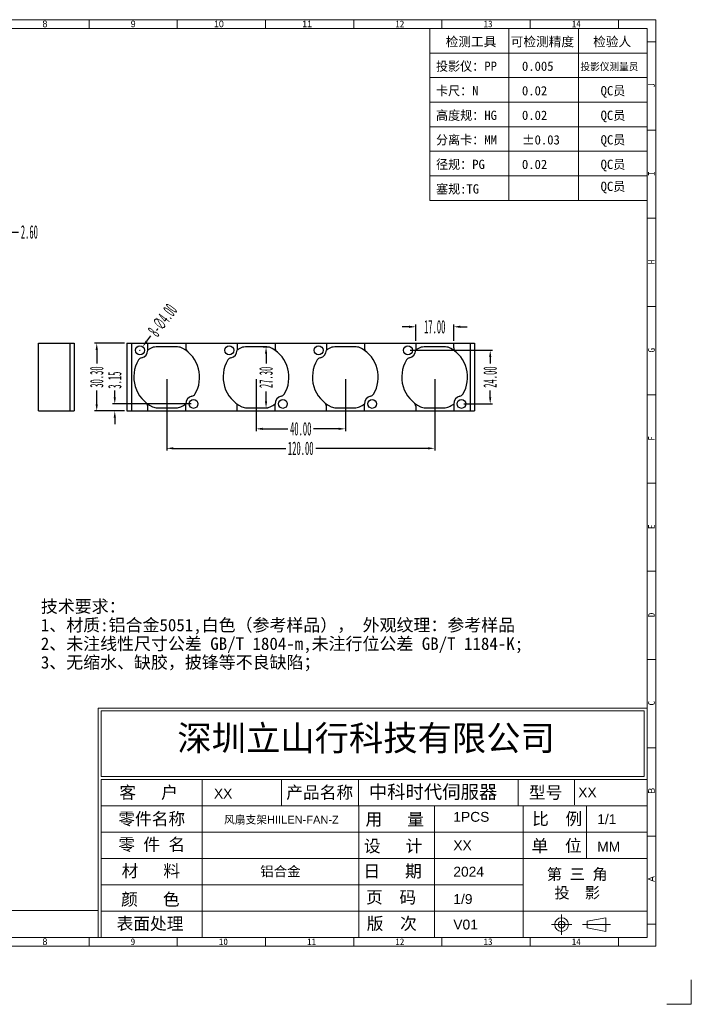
# Model space of a CAD drawing. Header units: millimetres. Extents: x 4214 to 4867, y 2296 to 2758.
# Tile 4 of 4: x 4566 to 4867, y 2296 to 2737. Entities that reach past the tile are written whole.
import ezdxf

# ---------------------------------------------------------------- set-up
doc = ezdxf.new("R2010")
doc.units = ezdxf.units.MM
doc.linetypes.add('CENTERLINE', pattern=[30, 12, -1.5, 3, -1.5, 12])
doc.layers.add('35002034-01_DXF_TEXT', color=7, linetype='Continuous')
doc.layers.add('FRAME', color=4, linetype='Continuous')
doc.layers.add('框', color=1, linetype='CENTERLINE', lineweight=5)
doc.styles.add('s', font='txt')
doc.styles.add('SIMPLEX', font='SIMPLEX.shx', dxfattribs={"height": 3.5})
doc.styles.add('SLDTEXTSTYLE1', font='TXT', dxfattribs={"width": 0.469})
doc.styles.get("Standard").update_dxf_attribs({"font": 'arial.ttf'})
doc.styles.add('STYLE3', font='swissi.ttf', dxfattribs={"height": 3})
doc.dimstyles.new('副本 SLDDIMSTYLE1', dxfattribs={"dimtxt": 6, "dimasz": 3, "dimexe": 1, "dimexo": 1, "dimgap": 0.875, "dimtad": 0, "dimrnd": 1e-09, "dimzin": 4, "dimdsep": 46, "dimtxsty": 'SLDTEXTSTYLE1', "dimcen": 0.09, "dimclrd": 4, "dimclre": 4, "dimclrt": 6, "dimadec": 0, "dimazin": 0, "dimtfac": 1, "dimtofl": 0, "dimtmove": 0, "dimatfit": 3, "dimfxl": 1, "dimtolj": 1, "dimtzin": 12, "dimarcsym": 0})

# ---------------------------------------------------------------- blocks, each defined once
blk = doc.blocks.new('*D302')
at = {"color": 4, "lineweight": -2, "transparency": 16777216}
for p, q in [((4672.03, 2576.29), (4672.03, 2553.11)), ((4712.03, 2576.29), (4712.03, 2553.11)), ((4675.03, 2554.11), (4686.23, 2554.11)), ((4709.03, 2554.11), (4697.82, 2554.11))]:
    blk.add_line(p, q, dxfattribs=at)
at = {"color": 4, "transparency": 16777216}
for points in [[(4675.03, 2554.61), (4675.03, 2553.61), (4672.03, 2554.11)], [(4709.03, 2554.61), (4709.03, 2553.61), (4712.03, 2554.11)]]:
    blk.add_solid(points, dxfattribs=at)
at = {"layer": 'Defpoints', "color": 0, "transparency": 16777216}
for p in [(4672.03, 2577.29), (4712.03, 2577.29), (4712.03, 2554.11)]:
    blk.add_point(p, dxfattribs=at)
at = {"color": 6, "transparency": 16777216, "insert": (4692.03, 2554.11), "char_height": 6, "attachment_point": 5, "style": 'SLDTEXTSTYLE1'}
blk.add_mtext('\\A1;40.00', dxfattribs=at)
blk = doc.blocks.new('*D303')
at = {"color": 4, "lineweight": -2, "transparency": 16777216}
for p, q in [((4632.03, 2576.29), (4632.03, 2544.38)), ((4752.03, 2576.29), (4752.03, 2544.38)), ((4635.03, 2545.38), (4685.29, 2545.38)), ((4749.03, 2545.38), (4698.76, 2545.38))]:
    blk.add_line(p, q, dxfattribs=at)
at = {"color": 4, "transparency": 16777216}
for points in [[(4635.03, 2545.88), (4635.03, 2544.88), (4632.03, 2545.38)], [(4749.03, 2545.88), (4749.03, 2544.88), (4752.03, 2545.38)]]:
    blk.add_solid(points, dxfattribs=at)
at = {"layer": 'Defpoints', "color": 0, "transparency": 16777216}
for p in [(4632.03, 2577.29), (4752.03, 2577.29), (4752.03, 2545.38)]:
    blk.add_point(p, dxfattribs=at)
at = {"color": 6, "transparency": 16777216, "insert": (4692.03, 2545.38), "char_height": 6, "attachment_point": 5, "style": 'SLDTEXTSTYLE1'}
blk.add_mtext('\\A1;120.00', dxfattribs=at)
blk = doc.blocks.new('*D304')
at = {"color": 4, "lineweight": -2, "transparency": 16777216}
for p, q in [((4608.76, 2568.29), (4608.76, 2571.29)), ((4643.03, 2565.29), (4607.76, 2565.29)), ((4613.18, 2562.14), (4607.76, 2562.14)), ((4608.76, 2559.14), (4608.76, 2556.14))]:
    blk.add_line(p, q, dxfattribs=at)
at = {"color": 4, "transparency": 16777216}
for points in [[(4608.26, 2568.29), (4609.26, 2568.29), (4608.76, 2565.29)], [(4608.26, 2559.14), (4609.26, 2559.14), (4608.76, 2562.14)]]:
    blk.add_solid(points, dxfattribs=at)
at = {"layer": 'Defpoints', "color": 0, "transparency": 16777216}
for p in [(4608.76, 2565.29), (4644.03, 2565.29), (4614.18, 2562.14)]:
    blk.add_point(p, dxfattribs=at)
at = {"color": 6, "transparency": 16777216, "insert": (4608.76, 2575.91), "char_height": 6, "attachment_point": 5, "rotation": 90, "style": 'SLDTEXTSTYLE1'}
blk.add_mtext('\\A1;3.15', dxfattribs=at)
blk = doc.blocks.new('*D305')
at = {"color": 4, "lineweight": -2, "transparency": 16777216}
for p, q in [((4741.03, 2589.29), (4777.89, 2589.29)), ((4776.89, 2586.29), (4776.89, 2583.32)), ((4776.89, 2568.29), (4776.89, 2571.25)), ((4765.03, 2565.29), (4777.89, 2565.29))]:
    blk.add_line(p, q, dxfattribs=at)
at = {"color": 4, "transparency": 16777216}
for points in [[(4776.39, 2586.29), (4777.39, 2586.29), (4776.89, 2589.29)], [(4776.39, 2568.29), (4777.39, 2568.29), (4776.89, 2565.29)]]:
    blk.add_solid(points, dxfattribs=at)
at = {"layer": 'Defpoints', "color": 0, "transparency": 16777216}
for p in [(4740.03, 2589.29), (4776.89, 2589.29), (4764.03, 2565.29)]:
    blk.add_point(p, dxfattribs=at)
at = {"color": 6, "transparency": 16777216, "insert": (4776.89, 2577.29), "char_height": 6, "attachment_point": 5, "rotation": 90, "style": 'SLDTEXTSTYLE1'}
blk.add_mtext('\\A1;24.00', dxfattribs=at)
blk = doc.blocks.new('*D306')
at = {"color": 4, "lineweight": -2, "transparency": 16777216}
for p, q in [((4613.18, 2592.44), (4599.68, 2592.44)), ((4600.68, 2589.44), (4600.68, 2583.32)), ((4600.68, 2565.14), (4600.68, 2571.25)), ((4613.18, 2562.14), (4599.68, 2562.14))]:
    blk.add_line(p, q, dxfattribs=at)
at = {"color": 4, "transparency": 16777216}
for points in [[(4600.18, 2589.44), (4601.18, 2589.44), (4600.68, 2592.44)], [(4600.18, 2565.14), (4601.18, 2565.14), (4600.68, 2562.14)]]:
    blk.add_solid(points, dxfattribs=at)
at = {"layer": 'Defpoints', "color": 0, "transparency": 16777216}
for p in [(4600.68, 2592.44), (4614.18, 2592.44), (4614.18, 2562.14)]:
    blk.add_point(p, dxfattribs=at)
at = {"color": 6, "transparency": 16777216, "insert": (4600.68, 2577.29), "char_height": 6, "attachment_point": 5, "rotation": 90, "style": 'SLDTEXTSTYLE1'}
blk.add_mtext('\\A1;30.30', dxfattribs=at)
blk = doc.blocks.new('*D307')
at = {"color": 4, "lineweight": -2, "transparency": 16777216}
for p, q in [((4624.82, 2595.69), (4623.02, 2593.29)), ((4619.94, 2589.29), (4620.12, 2589.29)), ((4620.03, 2589.2), (4620.03, 2589.38))]:
    blk.add_line(p, q, dxfattribs=at)
at = {"color": 4, "transparency": 16777216}
blk.add_solid([(4622.62, 2593.59), (4623.42, 2592.99), (4621.22, 2590.89)], dxfattribs=at)
at = {"layer": 'Defpoints', "color": 0, "transparency": 16777216}
for p in [(4618.83, 2587.68), (4621.22, 2590.89)]:
    blk.add_point(p, dxfattribs=at)
at = {"color": 6, "transparency": 16777216, "insert": (4630.12, 2602.78), "char_height": 6, "attachment_point": 5, "rotation": 53.1928, "style": 'SLDTEXTSTYLE1'}
blk.add_mtext('\\A1;8-∅4.00', dxfattribs=at)
blk = doc.blocks.new('*D308')
at = {"color": 4, "lineweight": -2, "transparency": 16777216}
for p, q in [((4675.16, 2590.79), (4677.51, 2590.79)), ((4676.51, 2587.79), (4676.51, 2583.4)), ((4676.51, 2566.49), (4676.51, 2570.87)), ((4675.16, 2563.49), (4677.51, 2563.49))]:
    blk.add_line(p, q, dxfattribs=at)
at = {"color": 4, "transparency": 16777216}
for points in [[(4676.01, 2587.79), (4677.01, 2587.79), (4676.51, 2590.79)], [(4676.01, 2566.49), (4677.01, 2566.49), (4676.51, 2563.49)]]:
    blk.add_solid(points, dxfattribs=at)
at = {"layer": 'Defpoints', "color": 0, "transparency": 16777216}
for p in [(4674.16, 2590.79), (4676.51, 2590.79), (4674.16, 2563.49)]:
    blk.add_point(p, dxfattribs=at)
at = {"color": 6, "transparency": 16777216, "insert": (4676.51, 2577.14), "char_height": 6, "attachment_point": 5, "rotation": 90, "style": 'SLDTEXTSTYLE1'}
blk.add_mtext('\\A1;27.30', dxfattribs=at)
blk = doc.blocks.new('*D309')
at = {"color": 4, "lineweight": -2, "transparency": 16777216}
for p, q in [((4743.53, 2593.44), (4743.53, 2600.79)), ((4760.53, 2593.44), (4760.53, 2600.79)), ((4740.53, 2599.79), (4737.53, 2599.79)), ((4763.53, 2599.79), (4766.53, 2599.79))]:
    blk.add_line(p, q, dxfattribs=at)
at = {"color": 4, "transparency": 16777216}
for points in [[(4740.53, 2600.29), (4740.53, 2599.29), (4743.53, 2599.79)], [(4763.53, 2600.29), (4763.53, 2599.29), (4760.53, 2599.79)]]:
    blk.add_solid(points, dxfattribs=at)
at = {"layer": 'Defpoints', "color": 0, "transparency": 16777216}
for p in [(4743.53, 2599.79), (4743.53, 2592.44), (4760.53, 2592.44)]:
    blk.add_point(p, dxfattribs=at)
at = {"color": 6, "transparency": 16777216, "insert": (4752.03, 2599.79), "char_height": 6, "attachment_point": 5, "style": 'SLDTEXTSTYLE1'}
blk.add_mtext('\\A1;17.00', dxfattribs=at)
blk = doc.blocks.new('*D311')
at = {"color": 4, "lineweight": -2, "transparency": 16777216}
for p, q in [((4554.05, 2642.22), (4551.05, 2642.22)), ((4557.05, 2641.34), (4557.05, 2641.22)), ((4559.65, 2641.34), (4559.65, 2641.22)), ((4562.65, 2642.22), (4565.65, 2642.22))]:
    blk.add_line(p, q, dxfattribs=at)
at = {"color": 4, "transparency": 16777216}
for points in [[(4554.05, 2642.72), (4554.05, 2641.72), (4557.05, 2642.22)], [(4562.65, 2642.72), (4562.65, 2641.72), (4559.65, 2642.22)]]:
    blk.add_solid(points, dxfattribs=at)
at = {"layer": 'Defpoints', "color": 0, "transparency": 16777216}
for p in [(4557.05, 2642.34), (4559.65, 2642.34), (4559.65, 2642.22)]:
    blk.add_point(p, dxfattribs=at)
at = {"color": 6, "transparency": 16777216, "insert": (4570.51, 2642.22), "char_height": 6, "attachment_point": 5, "style": 'SLDTEXTSTYLE1'}
blk.add_mtext('\\A1;2.60', dxfattribs=at)

msp = doc.modelspace()

# ---------------------------------------------------------------- linework, layer by layer
at = {"color": 7, "linetype": 'Continuous'}
for p, q in [((4574.589, 2562.136), (4574.589, 2592.436)), ((4574.589, 2592.436), (4590.589, 2592.436)), ((4588.589, 2592.436), (4588.589, 2562.136)), ((4590.589, 2592.436), (4590.589, 2562.136)), ((4614.175, 2592.436), (4614.175, 2562.136)), ((4614.175, 2592.436), (4769.875, 2592.436)), ((4616.175, 2592.436), (4616.175, 2562.136)), ((4623.525, 2589.342), (4623.525, 2592.436)), ((4640.525, 2592.436), (4640.525, 2590.336)), ((4663.525, 2592.436), (4663.525, 2589.342)), ((4680.525, 2592.436), (4680.525, 2590.336)), ((4703.525, 2592.436), (4703.525, 2589.342)), ((4720.525, 2592.436), (4720.525, 2590.336)), ((4743.525, 2592.436), (4743.525, 2589.342)), ((4760.525, 2590.336), (4760.525, 2592.436)), ((4767.875, 2592.436), (4767.875, 2562.136)), ((4769.875, 2592.436), (4769.875, 2562.136)), ((4636.801, 2590.786), (4627.249, 2590.786)), ((4676.801, 2590.786), (4667.249, 2590.786)), ((4716.801, 2590.786), (4707.249, 2590.786)), ((4756.801, 2590.786), (4747.249, 2590.786)), ((4574.589, 2562.136), (4590.589, 2562.136)), ((4614.175, 2562.136), (4769.875, 2562.136)), ((4623.525, 2562.136), (4623.525, 2564.235)), ((4627.827, 2563.486), (4636.223, 2563.486)), ((4640.525, 2562.136), (4640.525, 2565.23)), ((4663.525, 2562.136), (4663.525, 2565.231)), ((4667.827, 2563.486), (4676.223, 2563.486)), ((4680.525, 2562.136), (4680.525, 2565.23)), ((4703.525, 2562.136), (4703.525, 2564.235)), ((4707.827, 2563.486), (4716.223, 2563.486)), ((4720.525, 2562.136), (4720.525, 2565.23)), ((4743.525, 2564.235), (4743.525, 2562.136)), ((4747.827, 2563.486), (4756.223, 2563.486)), ((4760.525, 2565.23), (4760.525, 2562.136))]:
    msp.add_line(p, q, dxfattribs=at)
for centre in [(4620.025, 2589.286), (4660.025, 2589.286), (4700.025, 2589.286), (4740.025, 2589.286), (4644.025, 2565.286), (4684.025, 2565.286), (4724.025, 2565.286), (4764.025, 2565.286)]:
    msp.add_circle(centre, 2, dxfattribs=at)
for centre, radius, start, end in [((4620.025, 2589.286), 3.5, 281.51161, 0.91552), ((4632.025, 2577.286), 14.75, 119.33211, 125.20778), ((4627.249, 2585.786), 5, 90, 119.33211), ((4636.801, 2585.786), 5, 60.66789, 90), ((4632.025, 2577.286), 14.75, 328.76957, 60.66789), ((4642.525, 2590.336), 2, 180, 231.18075), ((4660.025, 2589.286), 3.5, 281.51161, 0.91552), ((4672.025, 2577.286), 14.75, 119.33211, 125.20778), ((4667.249, 2585.786), 5, 90, 119.33211), ((4676.801, 2585.786), 5, 60.66789, 90), ((4672.025, 2577.286), 14.75, 328.76957, 60.66789), ((4682.525, 2590.336), 2, 180, 231.18075), ((4700.025, 2589.286), 3.5, 281.51161, 0.91552), ((4712.025, 2577.286), 14.75, 119.33211, 125.20778), ((4707.249, 2585.786), 5, 90, 119.33211), ((4716.801, 2585.786), 5, 60.66789, 90), ((4712.025, 2577.286), 14.75, 328.76957, 60.66789), ((4722.525, 2590.336), 2, 180, 231.18075), ((4740.025, 2589.286), 3.5, 281.51161, 0.91552), ((4752.025, 2577.286), 14.75, 119.33211, 125.20778), ((4747.249, 2585.786), 5, 90, 119.33211), ((4756.801, 2585.786), 5, 60.66789, 90), ((4752.025, 2577.286), 14.75, 328.76957, 60.66789), ((4762.525, 2590.336), 2, 180, 231.18075), ((4632.025, 2577.286), 14.75, 148.76957, 244.49718), ((4621.123, 2583.897), 2, 101.51161, 148.76957), ((4672.025, 2577.286), 14.75, 148.76957, 244.49718), ((4661.123, 2583.897), 2, 101.51161, 148.76957), ((4712.025, 2577.286), 14.75, 148.76957, 244.49718), ((4701.123, 2583.897), 2, 101.51161, 148.76957), ((4752.025, 2577.286), 14.75, 148.76957, 244.49718), ((4741.123, 2583.897), 2, 101.51161, 148.76957), ((4621.525, 2564.235), 2, 0, 51.18075), ((4644.025, 2565.286), 3.5, 101.51161, 180.91552), ((4642.928, 2570.675), 2, 281.51161, 328.76957), ((4684.025, 2565.286), 3.5, 101.51161, 180.91552), ((4682.928, 2570.675), 2, 281.51161, 328.76957), ((4701.525, 2564.235), 2, 0, 51.18075), ((4724.025, 2565.286), 3.5, 101.51161, 180.91552), ((4722.928, 2570.675), 2, 281.51161, 328.76957), ((4741.525, 2564.235), 2, 0, 51.18075), ((4764.025, 2565.286), 3.5, 101.51161, 180.91552), ((4762.928, 2570.675), 2, 281.51161, 328.76957), ((4627.827, 2568.486), 5, 244.49718, 270), ((4636.223, 2568.486), 5, 270, 295.50282), ((4632.025, 2577.286), 14.75, 295.50282, 305.1926), ((4667.827, 2568.486), 5, 244.49718, 270), ((4676.223, 2568.486), 5, 270, 295.50282), ((4672.025, 2577.286), 14.75, 295.50282, 305.1926), ((4707.827, 2568.486), 5, 244.49718, 270), ((4716.223, 2568.486), 5, 270, 295.50282), ((4712.025, 2577.286), 14.75, 295.50282, 305.1926), ((4747.827, 2568.486), 5, 244.49718, 270), ((4756.223, 2568.486), 5, 270, 295.50282), ((4752.025, 2577.286), 14.75, 295.50282, 305.19173)]:
    msp.add_arc(centre, radius, start, end, dxfattribs=at)
at = {"layer": '框', "color": 1, "linetype": 'Continuous', "lineweight": 15}
for p, q in [((4597.236, 2733.32), (4597.236, 2737.27)), ((4636.742, 2733.32), (4636.742, 2737.27)), ((4676.248, 2733.32), (4676.248, 2737.27)), ((4715.754, 2733.32), (4715.754, 2737.27)), ((4715.754, 2733.32), (4715.754, 2737.27)), ((4755.26, 2733.32), (4755.26, 2737.27)), ((4794.766, 2733.32), (4794.766, 2737.27)), ((4834.272, 2733.32), (4834.272, 2737.27)), ((4637.784, 2733.32), (4847.111, 2733.32)), ((4749.86, 2733.32), (4749.86, 2656.402)), ((4785.28, 2733.32), (4785.28, 2656.402)), ((4816.464, 2733.32), (4816.464, 2656.402)), ((4847.111, 2733.32), (4847.111, 2656.402)), ((4851.062, 2727.394), (4847.111, 2727.394)), ((4749.86, 2722.331), (4847.111, 2722.331)), ((4749.86, 2711.343), (4847.111, 2711.343)), ((4749.86, 2700.355), (4847.111, 2700.355)), ((4749.86, 2689.366), (4847.111, 2689.366)), ((4851.062, 2687.888), (4847.111, 2687.888)), ((4749.86, 2678.378), (4847.111, 2678.378)), ((4749.86, 2667.39), (4847.111, 2667.39)), ((4749.86, 2656.402), (4847.111, 2656.402)), ((4851.062, 2648.382), (4847.111, 2648.382)), ((4851.062, 2608.876), (4847.111, 2608.876)), ((4851.062, 2569.37), (4847.111, 2569.37)), ((4851.062, 2529.864), (4847.111, 2529.864)), ((4851.062, 2490.358), (4847.111, 2490.358)), ((4851.062, 2450.852), (4847.111, 2450.852)), ((4601.353, 2429.142), (4847.111, 2429.142)), ((4601.353, 2429.142), (4601.353, 2326.408)), ((4602.646, 2427.848), (4845.818, 2427.848)), ((4602.646, 2427.848), (4602.646, 2398.487)), ((4845.818, 2427.848), (4845.818, 2398.487)), ((4851.062, 2411.346), (4847.111, 2411.346)), ((4602.646, 2398.487), (4845.818, 2398.487)), ((4602.646, 2397.193), (4847.111, 2397.193)), ((4602.646, 2397.193), (4602.646, 2326.408)), ((4647.917, 2397.193), (4647.917, 2326.408)), ((4683.447, 2397.193), (4683.447, 2385.39)), ((4717.86, 2385.39), (4717.86, 2397.193)), ((4789.372, 2385.39), (4789.372, 2397.193)), ((4814.661, 2397.193), (4814.661, 2385.754)), ((4602.646, 2385.39), (4847.111, 2385.39)), ((4718.003, 2385.39), (4718.003, 2326.408)), ((4751.993, 2385.39), (4751.993, 2326.408)), ((4791.632, 2385.39), (4791.632, 2326.408)), ((4820.074, 2361.665), (4820.074, 2385.271)), ((4602.646, 2373.587), (4847.111, 2373.587)), ((4851.062, 2371.84), (4847.111, 2371.84)), ((4602.646, 2361.784), (4847.111, 2361.784)), ((4602.646, 2349.982), (4791.632, 2349.982)), ((4602.646, 2338.179), (4847.111, 2338.179)), ((4808.839, 2327.631), (4808.839, 2336.772)), ((4804.268, 2332.201), (4813.409, 2332.201)), ((4818.229, 2332.201), (4830.71, 2332.201)), ((4820.304, 2333.725), (4828.719, 2335.248)), ((4820.304, 2333.725), (4820.304, 2330.678)), ((4828.719, 2335.248), (4828.719, 2329.154)), ((4851.062, 2332.334), (4847.111, 2332.334)), ((4820.304, 2330.678), (4828.719, 2329.154)), ((4597.236, 2322.457), (4597.236, 2326.408)), ((4636.742, 2322.457), (4636.742, 2326.408)), ((4676.248, 2322.457), (4676.248, 2326.408)), ((4715.754, 2322.457), (4715.754, 2326.408)), ((4755.26, 2322.457), (4755.26, 2326.408)), ((4794.766, 2322.457), (4794.766, 2326.408)), ((4834.272, 2322.457), (4834.272, 2326.408))]:
    msp.add_line(p, q, dxfattribs=at)
for points in [[(4264.398, 2322.457), (4851.062, 2322.457), (4851.062, 2737.27), (4264.398, 2737.27)], [(4268.349, 2326.408), (4847.111, 2326.408), (4847.111, 2733.32), (4268.349, 2733.32)], [(4512.498, 2326.408), (4601.353, 2326.408), (4601.353, 2338.485), (4512.498, 2338.485)]]:
    msp.add_lwpolyline(points, close=True, dxfattribs=at)
msp.add_lwpolyline([(4855.96, 2296.5), (4866.949, 2296.5), (4866.949, 2307.488)], dxfattribs=at)
for radius in [3.047, 1.524]:
    msp.add_circle((4808.839, 2332.201), radius, dxfattribs=at)

# ---------------------------------------------------------------- texts
at = {"layer": '35002034-01_DXF_TEXT', "color": 2, "linetype": 'Continuous', "insert": (4575.659, 2477.411), "char_height": 5.56281, "width": 281.09966, "attachment_point": 1, "line_spacing_factor": 0.9}
msp.add_mtext('{\\fSimSun|b0|i0|c134|p2;技术要求：\\P1、材质:铝合金5051,白色（参考样品）， 外观纹理：参考样品\\P2、未注线性尺寸公差 GB/T 1804-m,未注行位公差 GB/T 1184-K;\\P3、无缩水、缺胶，披锋等不良缺陷；}', dxfattribs=at)
at = {"layer": 'FRAME', "color": 3, "lineweight": 0, "style": 'STYLE3'}
for tag, p, s, height in [('中科时代伺服器', (4722.518, 2388.587), 'XXXX', 6.0256), ('XX', (4816.315, 2389.132), '项目名称', 4.4188), ('XX', (4653.176, 2388.623), 'XX', 4.4188), ('风扇支架HIILEN-FAN-Z', (4657.681, 2377.368), '1*1', 3.535), ('1PCS', (4760.381, 2378.206), '', 4.419), ('1/1', (4824.819, 2377.173), '', 4.419), ('XX', (4760.381, 2365.45), '', 4.419), ('MM', (4824.819, 2364.853), 'MM', 4.4188), ('铝合金', (4673.902, 2353.813), '', 4.419), ('2024', (4760.381, 2353.673), '', 4.419), ('1/9', (4760.381, 2341.413), '1', 4.419), ('V01', (4760.381, 2329.995), 'A/01', 4.4188)]:
    msp.add_attdef(tag, p, s, height=height, dxfattribs=at)
at = {"layer": '框', "color": 1, "linetype": 'Continuous', "lineweight": 15}
for s, insert, char_height, width, attachment_point in [('{\\fﾷￂￋￎ_GB2312|b0|i0|c134|p49;8}', (4576.382, 2736.867), 2.96295, 1.52947, 1), ('{\\fU+FFB7ￂￋￎ_GB|b0|i0|c134|p49;9}', (4618.09, 2736.867), 2.96295, 1.52947, 3), ('{\\fU+FFB7ￂￋￎ_GB|b0|i0|c134|p49;10}', (4657.596, 2736.867), 2.96295, 1.52947, 3), ('{\\fU+FFB7ￂￋￎ_GB|b0|i0|c134|p49;11}', (4697.102, 2736.867), 2.96295, 1.52947, 3), ('{\\fFangSong_GB2312|b0|i0|c134|p49;12}', (4734.406, 2736.867), 2.96295, 1.52943, 1), ('{\\fFangSong_GB2312|b0|i0|c134|p49;13}', (4773.912, 2736.867), 2.96295, 1.52947, 1), ('{\\fFangSong_GB2312|b0|i0|c134|p49;14}', (4813.418, 2736.867), 2.96295, 1.52947, 1), ('{\\fKaiTi_GB2312|b0|i0|c134|p49;检测工具}', (4756.963, 2729.523), 4.15852, 42.45149, 1), ('{\\fKaiTi_GB2312|b0|i0|c134|p49;可检测精度}', (4786.068, 2729.523), 4.15852, 42.45149, 1), ('{\\fKaiTi_GB2312|b0|i0|c134|p49;检验人}', (4823.008, 2729.523), 4.15852, 42.45149, 1), ('{\\fKaiTi_GB2312|b0|i0|c134|p49;0.005}', (4791.111, 2718.535), 4.15852, 42.45149, 1), ('{\\fKaiTi_GB2312|b0|i0|c134|p49;0.02}', (4791.111, 2707.547), 4.15852, 42.45149, 1), ('{\\fKaiTi_GB2312|b0|i0|c134|p49;0.02}', (4791.111, 2696.559), 4.15852, 42.45149, 1), ('{\\fKaiTi_GB2312|b0|i0|c134|p49;0.02}', (4791.111, 2674.582), 4.15852, 42.45149, 1), ('{\\fSimSun|b0|i0|c134|p2;深圳立山行科技有限公司}', (4636.799, 2421.312), 11.26496, 177.03288, 1), ('{\\fKaiTi_GB2312|b0|i0|c134|p49;\\H0.9645x;第 三 角\\P 投  影}', (4802.265, 2357.239), 5.17387, 31.42053, 1), ('{\\fﾷￂￋￎ_GB2312|b0|i0|c134|p49;8}', (4576.382, 2326.005), 2.96295, 1.52947, 1), ('{\\fFangSong_GB2312|b0|i0|c134|p49;9}', (4615.888, 2326.005), 2.96295, 1.52943, 1), ('{\\fFangSong_GB2312|b0|i0|c134|p49;10}', (4655.394, 2326.005), 2.96288, 1.52947, 1), ('{\\fFangSong_GB2312|b0|i0|c134|p49;11}', (4694.9, 2326.005), 2.96295, 1.52947, 1), ('{\\fFangSong_GB2312|b0|i0|c134|p49;12}', (4734.406, 2326.005), 2.96295, 1.52943, 1), ('{\\fFangSong_GB2312|b0|i0|c134|p49;13}', (4773.912, 2326.005), 2.96295, 1.52947, 1), ('{\\fFangSong_GB2312|b0|i0|c134|p49;14}', (4813.418, 2326.005), 2.96295, 1.52947, 1)]:
    msp.add_mtext(s, dxfattribs=dict(at, insert=insert, char_height=char_height, width=width, attachment_point=attachment_point))
for s, insert, char_height, width, attachment_point, style in [('投影仪：PP', (4752.614, 2718.535), 4.1585, 42.45149, 1, 's'), ('投影仪测量员', (4817.313, 2717.93), 3.3268, 33.96119, 1, 's'), ('卡尺：N', (4752.614, 2707.547), 4.1585, 42.45149, 1, 's'), ('QC员', (4826.332, 2707.547), 4.1585, 42.45149, 1, 's'), ('高度规：HG', (4752.614, 2696.559), 4.1585, 42.45149, 1, 's'), ('QC员', (4826.332, 2696.559), 4.1585, 42.45149, 1, 's'), ('分离卡：MM', (4752.614, 2685.57), 4.1585, 42.45149, 1, 's'), ('%%P0.03', (4791.111, 2685.57), 4.1585, 42.45149, 1, 's'), ('QC员', (4826.332, 2685.57), 4.1585, 42.45149, 1, 's'), ('径规：PG', (4752.614, 2674.582), 4.1585, 42.45149, 1, 's'), ('QC员', (4826.332, 2674.582), 4.1585, 42.45149, 1, 's'), ('塞规:TG', (4752.614, 2663.594), 4.1585, 42.45149, 1, 's'), ('QC员', (4826.332, 2664.739), 4.1585, 42.45149, 1, 's'), ('{\\fKaiTi_GB2312|b0|i0|c134|p49;客   户}', (4623.904, 2391.026), 5.48925, 45.43172, 5, 'SIMPLEX'), ('{\\fKaiTi_GB2312|b0|i0|c134|p49;产品名称}', (4700.55, 2391.026), 5.48925, 45.43172, 5, 'SIMPLEX'), ('{\\fKaiTi_GB2312|b0|i0|c134|p49;型号}', (4801.703, 2391.026), 5.48925, 45.43172, 5, 'SIMPLEX'), ('{\\fSimSun|b0|i0|c134|p2;零件名称}', (4625.307, 2379.223), 5.48925, 45.43172, 5, 'SIMPLEX'), ('{\\fSimSun|b0|i0|c134|p2;用   量}', (4734.129, 2379.037), 5.48925, 45.43172, 5, 'SIMPLEX'), ('{\\fKaiTi_GB2312|b0|i0|c134|p49;比  例}', (4806.876, 2379.231), 5.48925, 45.43172, 5, 'SIMPLEX'), ('{\\fSimSun|b0|i0|c134|p2;零 件 名}', (4625.308, 2367.74), 5.48925, 45.43172, 5, 'SIMPLEX'), ('{\\fSimSun|b0|i0|c134|p2;设   计}', (4733.373, 2367.044), 5.48925, 39.07224, 5, 'SIMPLEX'), ('{\\fKaiTi_GB2312|b0|i0|c134|p49;单  位 }', (4806.624, 2367.193), 5.48925, 45.43172, 5, 'SIMPLEX'), ('{\\fSimSun|b0|i0|c134|p2;材   料}', (4624.924, 2355.937), 5.48925, 45.43172, 5, 'SIMPLEX'), ('{\\fSimSun|b0|i0|c134|p2;日   期}', (4733.171, 2355.805), 5.48925, 45.43172, 5, 'SIMPLEX'), ('{\\fSimSun|b0|i0|c134|p2;颜   色}', (4624.68, 2343.171), 5.48925, 45.43172, 5, 'SIMPLEX'), ('{\\fSimSun|b0|i0|c134|p2;页\\fKaiTi_GB2312|b0|i0|c134|p49;  \\fSimSun|b0|i0|c134|p2;码}', (4732.516, 2344.135), 5.48925, 45.43172, 5, 'SIMPLEX'), ('{\\fSimSun|b0|i0|c134|p2;表面处理}', (4624.563, 2332.332), 5.48925, 45.43172, 5, 'SIMPLEX'), ('{\\fKaiTi_GB2312|b0|i0|c134|p49;版  次}', (4732.805, 2332.332), 5.48925, 45.43172, 5, 'SIMPLEX')]:
    msp.add_mtext(s, dxfattribs=dict(at, insert=insert, char_height=char_height, width=width, attachment_point=attachment_point, style=style))
at = {"layer": '框', "color": 1, "linetype": 'Continuous', "lineweight": 15, "char_height": 2.963, "width": 3.9506, "attachment_point": 1, "rotation": 90, "style": 's'}
for s, insert in [('J', (4847.624, 2706.815)), ('I', (4847.624, 2667.31)), ('H', (4847.624, 2627.804)), ('G', (4847.624, 2588.298)), ('F', (4847.624, 2548.792)), ('E', (4847.624, 2509.286)), ('D', (4847.624, 2469.78)), ('C', (4847.624, 2430.274))]:
    msp.add_mtext(s, dxfattribs=dict(at, insert=insert))
at = {"layer": '框', "color": 1, "linetype": 'Continuous', "lineweight": 15, "char_height": 2.96295, "width": 3.9506, "attachment_point": 1, "rotation": 90}
for s, insert in [('{\\f\uffbfﾬￌﾣﾤ_GB2312|b0|i0|c134|p49;B}', (4847.624, 2390.768)), ('{\\f\uffbfﾬￌﾣﾤ_GB2312|b0|i0|c134|p49;A}', (4847.624, 2351.262))]:
    msp.add_mtext(s, dxfattribs=dict(at, insert=insert))

# ---------------------------------------------------------------- dimensions: what is measured, and where the dimension line sits
for base, p1, p2, picture, middle in [((4559.649, 2642.222), (4557.049, 2642.337), (4559.649, 2642.337), '*D311', (4570.51, 2642.222)), ((4743.525, 2599.793), (4760.525, 2592.436), (4743.525, 2592.436), '*D309', (4752.025, 2599.793)), ((4752.025, 2545.381), (4632.025, 2577.286), (4752.025, 2577.286), '*D303', (4692.025, 2545.381)), ((4712.025, 2554.11), (4672.025, 2577.286), (4712.025, 2577.286), '*D302', (4692.025, 2554.11))]:
    dim = msp.add_linear_dim(base=base, p1=p1, p2=p2, dimstyle='副本 SLDDIMSTYLE1')
    dim.commit()
    dim.dimension.update_dxf_attribs({"geometry": picture, "text_midpoint": middle})
dim = msp.add_diameter_dim_2p(p1=(4618.827, 2587.685), p2=(4621.223, 2590.887), text='8-<>', dimstyle='副本 SLDDIMSTYLE1')
dim.commit()
dim.dimension.update_dxf_attribs({"geometry": '*D307', "text_midpoint": (4630.119, 2602.775)})
for base, p1, p2, picture, middle in [((4600.681, 2592.436), (4614.175, 2562.136), (4614.175, 2592.436), '*D306', (4600.681, 2577.286)), ((4676.508, 2590.786), (4674.158, 2563.486), (4674.158, 2590.786), '*D308', (4676.508, 2577.136)), ((4776.888, 2589.286), (4764.025, 2565.286), (4740.025, 2589.286), '*D305', (4776.888, 2577.286)), ((4608.759, 2565.286), (4614.175, 2562.136), (4644.025, 2565.286), '*D304', (4608.759, 2575.913))]:
    dim = msp.add_linear_dim(base=base, p1=p1, p2=p2, angle=90, dimstyle='副本 SLDDIMSTYLE1')
    dim.commit()
    dim.dimension.update_dxf_attribs({"geometry": picture, "text_midpoint": middle})

doc.saveas('drawing.dxf')
